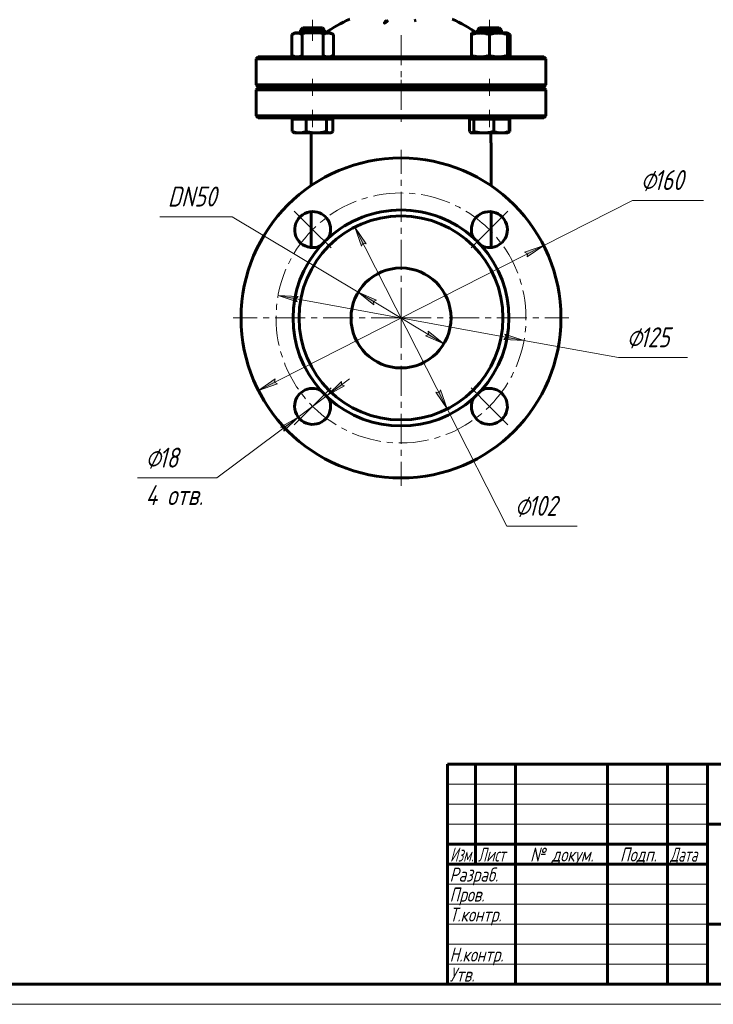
# Model space of a CAD drawing. Header units: millimetres. Extents: x 0 to 594, y 0 to 420.
# Tile 6 of 8: x 297 to 470, y 0 to 246. Entities that reach past the tile are written whole.
import ezdxf

# ---------------------------------------------------------------- set-up
doc = ezdxf.new("R2010")
doc.units = ezdxf.units.MM
for name, pattern in [('K5LT-1', [0]), ('K5LT_AXLED', [12, 7.5, -1.5, 1.5, -1.5]), ('K5LT_BASIC', [0]), ('K5LT_THIN', [0])]:
    doc.linetypes.add(name, pattern=pattern)
doc.layers.add('Системный слой', color=7, linetype='Continuous')
doc.layers.add('Системный слой (1)', color=7, linetype='Continuous', true_color=0x6c6c6c)
doc.styles.add('KDIMTEXTSTYLE', font='txt', dxfattribs={"width": 0.96, "oblique": 15, "height": 5})
doc.styles.add('KTEXTSTYLE', font='txt', dxfattribs={"width": 0.96, "height": 5})
doc.dimstyles.new('KDIMSTYLE (0.50)', dxfattribs={"dimtxt": 5, "dimasz": 1, "dimexe": 2, "dimexo": 0, "dimgap": 1, "dimtad": 1, "dimlfac": 2, "dimtxsty": 'KDIMTEXTSTYLE', "dimsah": 1, "dimcen": 0, "dimdle": 1, "dimadec": 0, "dimazin": 0, "dimtfac": 0.667, "dimtmove": 0, "dimatfit": 3, "dimfxl": 1, "dimtvp": 1, "dimtolj": 1, "dimtzin": 0, "dimarcsym": 0})

# ---------------------------------------------------------------- blocks, each defined once
blk = doc.blocks.new('U20')
at = {"layer": 'Системный слой (1)', "color": 143, "linetype": 'K5LT_BASIC', "lineweight": 60, "true_color": 0x33acca}
for p, q in [((419.1, 217.92), (419.12, 217.94)), ((419.12, 217.94), (419.15, 217.95)), ((419.15, 217.95), (419.18, 217.97)), ((419.18, 217.97), (419.29, 218.04)), ((419.29, 218.04), (419.41, 218.13)), ((419.41, 218.13), (419.53, 218.23))]:
    blk.add_line(p, q, dxfattribs=at)
blk = doc.blocks.new('U21')
at = {"layer": 'Системный слой (1)', "color": 143, "linetype": 'K5LT_BASIC', "lineweight": 60, "true_color": 0x33acca}
for p, q in [((374.53, 217.83), (374.68, 217.85)), ((374.68, 217.85), (374.83, 217.89)), ((374.83, 217.89), (374.98, 217.97)), ((374.98, 217.97), (375.1, 218.04)), ((375.1, 218.04), (375.21, 218.13)), ((375.21, 218.13), (375.33, 218.23))]:
    blk.add_line(p, q, dxfattribs=at)
blk = doc.blocks.new('U22')
at = {"layer": 'Системный слой (1)', "color": 143, "linetype": 'K5LT_BASIC', "lineweight": 60, "true_color": 0x33acca}
for p, q in [((369.49, 244.08), (367.79, 244.08)), ((372.71, 244.08), (369.49, 244.08))]:
    blk.add_line(p, q, dxfattribs=at)
blk = doc.blocks.new('U23')
at = {"layer": 'Системный слой (1)', "color": 143, "linetype": 'K5LT_BASIC', "lineweight": 60, "true_color": 0x33acca}
for start, end in [(113.1998, 125.6514), (54.3486, 66.8002)]:
    blk.add_arc((392.35, 216.42), 32.5, start, end, dxfattribs=at)
blk = doc.blocks.new('U24')
at = {"layer": 'Системный слой (1)', "color": 143, "linetype": 'K5LT_BASIC', "lineweight": 60, "true_color": 0x33acca}
for p, q in [((414.85, 215.34), (414.85, 204.65)), ((414.85, 198.16), (414.85, 189.27))]:
    blk.add_line(p, q, dxfattribs=at)
blk = doc.blocks.new('U25')
at = {"layer": 'Системный слой (1)', "color": 143, "linetype": 'K5LT_BASIC', "lineweight": 60, "true_color": 0x33acca}
for p, q in [((369.85, 204.65), (369.85, 215.34)), ((369.85, 189.27), (369.85, 198.16))]:
    blk.add_line(p, q, dxfattribs=at)
blk = doc.blocks.new('U28')
at = {"layer": 'Системный слой (1)', "color": 143, "linetype": 'K5LT_BASIC', "lineweight": 60, "true_color": 0x33acca}
for p, q in [((416.79, 244.08), (411.98, 244.08)), ((416.91, 244.08), (416.79, 244.08))]:
    blk.add_line(p, q, dxfattribs=at)
blk = doc.blocks.new('U29')
at = {"layer": 'Системный слой (1)', "color": 143, "linetype": 'K5LT_BASIC', "lineweight": 60, "true_color": 0x33acca}
for p, q in [((409.51, 218.23), (409.62, 218.08)), ((409.62, 218.08), (409.74, 217.97)), ((409.74, 217.97), (409.85, 217.89)), ((409.85, 217.89), (409.91, 217.86)), ((409.91, 217.86), (409.98, 217.84)), ((409.98, 217.84), (410.04, 217.83))]:
    blk.add_line(p, q, dxfattribs=at)
blk = doc.blocks.new('U30')
at = {"layer": 'Системный слой (1)', "color": 143, "linetype": 'K5LT_BASIC', "lineweight": 60, "true_color": 0x33acca}
for p, q in [((418.95, 236.92), (419.17, 237)), ((419.17, 237), (419.4, 237.1)), ((419.4, 237.1), (419.64, 237.23))]:
    blk.add_line(p, q, dxfattribs=at)
blk = doc.blocks.new('U31')
at = {"layer": 'Системный слой (1)', "color": 143, "linetype": 'K5LT_BASIC', "lineweight": 60, "true_color": 0x33acca}
for p, q in [((419.17, 242.66), (418.95, 242.74)), ((419.4, 242.56), (419.17, 242.66)), ((419.64, 242.43), (419.4, 242.56))]:
    blk.add_line(p, q, dxfattribs=at)
blk = doc.blocks.new('U33')
at = {"layer": 'Системный слой (1)', "color": 30, "linetype": 'K5LT_AXLED', "lineweight": 18, "true_color": 0xff8000}
for q in [(392.35, 213.58), (350.35, 171.58), (434.35, 171.58), (392.35, 129.58)]:
    blk.add_line((392.35, 171.58), q, dxfattribs=at)
blk = doc.blocks.new('U35')
at = {"layer": 'Системный слой (1)', "color": 30, "linetype": 'K5LT_AXLED', "lineweight": 18, "true_color": 0xff8000}
for p, q in [((370.25, 193.68), (365.66, 198.27)), ((414.45, 193.68), (419.04, 198.27)), ((374.85, 189.08), (370.25, 193.68)), ((409.85, 189.08), (414.45, 193.68)), ((374.85, 154.08), (370.25, 149.48)), ((409.85, 154.08), (414.45, 149.48)), ((370.25, 149.48), (365.66, 144.89)), ((414.45, 149.48), (419.04, 144.89))]:
    blk.add_line(p, q, dxfattribs=at)
for start, end in [(45, 135), (135, 225), (315, 45), (225, 315)]:
    blk.add_arc((392.35, 171.58), 31.25, start, end, dxfattribs=at)
blk = doc.blocks.new('D3')
at = {"layer": 'Системный слой (1)'}
for points in [[(423.86, 186.84), (428.02, 189.69), (423.26, 188.01), (424, 187.65)], [(356.68, 153.48), (361.44, 155.15), (360.69, 155.51), (360.84, 156.33)]]:
    blk.add_hatch(color=7, dxfattribs=at).paths.add_polyline_path(points)
at = {"layer": 'Системный слой (1)', "color": 7, "linetype": 'K5LT_THIN', "lineweight": 18, "true_color": 0xffffff}
for p, q in [((428.02, 189.69), (450.26, 200.98)), ((356.68, 153.48), (428.02, 189.69)), ((423.26, 188.01), (428.02, 189.69)), ((428.02, 189.69), (423.86, 186.84)), ((424, 187.65), (423.26, 188.01)), ((423.86, 186.84), (424, 187.65)), ((356.68, 153.48), (360.84, 156.33)), ((361.44, 155.15), (356.68, 153.48)), ((360.84, 156.33), (360.69, 155.51)), ((360.69, 155.51), (361.44, 155.15))]:
    blk.add_line(p, q, dxfattribs=at)
blk.add_wipeout([(452.26, 201.98), (452.26, 209.36), (465.44, 209.36), (465.44, 201.98)]).dxf.layer = 'Системный слой (1)'
blk.add_line((450.26, 200.98), (467.99, 200.98), dxfattribs=at)
at = {"layer": 'Системный слой (1)', "color": 7, "char_height": 5, "attachment_point": 1, "style": 'KTEXTSTYLE'}
for s, insert in [('\\fArial|b0|c204|p34;\\H5.0;\\W1.000;\\Q15;\\fGOST Type AU|b0|i0|c204|p34;\\Q15;\\W0.960;⌀', (452.26, 208.57)), ('\\fArial|b0|c204|p34;\\H5.0;\\W1.000;\\Q15;\\fGOST Type AU|b0|i0|c204|p34;\\Q15;\\W0.960;160', (455.57, 208.57))]:
    blk.add_mtext(s, dxfattribs=dict(at, insert=insert))
blk = doc.blocks.new('KDIMARROW_01')
at = {"layer": 'Системный слой'}
blk.add_hatch(color=0, dxfattribs=at).paths.add_polyline_path([(0, 0), (-5, 0.66), (-4.5, 0), (-5, -0.66)])
at = {"layer": 'Системный слой', "color": 0, "linetype": 'K5LT_THIN', "lineweight": 18}
for p, q in [((-4.5, 0), (-5, 0.66)), ((-5, 0.66), (0, 0)), ((0, 0), (-5, -0.66)), ((-5, -0.66), (-4.5, 0))]:
    blk.add_line(p, q, dxfattribs=at)
at = {"layer": 'Системный слой (1)', "color": 0, "linetype": 'K5LT_THIN', "lineweight": 18}
blk.add_line((392.35, 171.58), (391.85, 171.58), dxfattribs=at)
blk = doc.blocks.new('D4')
at = {"layer": 'Системный слой (1)'}
for points in [[(366.03, 176.38), (366.64, 176.93), (361.6, 177.18), (366.41, 175.64)], [(423.09, 165.98), (418.29, 167.52), (418.67, 166.79), (418.06, 166.23)]]:
    blk.add_hatch(color=7, dxfattribs=at).paths.add_polyline_path(points)
at = {"layer": 'Системный слой (1)', "color": 7, "linetype": 'K5LT_THIN', "lineweight": 18, "true_color": 0xffffff}
for p, q in [((361.6, 177.18), (366.64, 176.93)), ((366.41, 175.64), (361.6, 177.18)), ((361.6, 177.18), (423.09, 165.98)), ((366.64, 176.93), (366.03, 176.38)), ((366.03, 176.38), (366.41, 175.64)), ((418.67, 166.79), (418.29, 167.52)), ((418.29, 167.52), (423.09, 165.98)), ((418.06, 166.23), (418.67, 166.79)), ((423.09, 165.98), (418.06, 166.23)), ((423.09, 165.98), (446.76, 161.67))]:
    blk.add_line(p, q, dxfattribs=at)
blk.add_wipeout([(448.76, 162.67), (448.76, 170.05), (461.43, 170.05), (461.43, 162.67)]).dxf.layer = 'Системный слой (1)'
blk.add_line((446.76, 161.67), (463.96, 161.67), dxfattribs=at)
at = {"layer": 'Системный слой (1)', "color": 7, "char_height": 5, "attachment_point": 1, "style": 'KTEXTSTYLE'}
for s, insert in [('\\fArial|b0|c204|p34;\\H5.0;\\W1.000;\\Q15;\\fGOST Type AU|b0|i0|c204|p34;\\Q15;\\W0.960;⌀', (448.76, 169.26)), ('\\fArial|b0|c204|p34;\\H5.0;\\W1.000;\\Q15;\\fGOST Type AU|b0|i0|c204|p34;\\Q15;\\W0.960;125', (452.07, 169.26))]:
    blk.add_mtext(s, dxfattribs=dict(at, insert=insert))
blk = doc.blocks.new('D5')
at = {"layer": 'Системный слой (1)'}
for points in [[(386.25, 176), (381.63, 178), (385.58, 174.87), (385.49, 175.69)], [(403.07, 165.16), (399.12, 168.29), (399.21, 167.47), (398.44, 167.16)]]:
    blk.add_hatch(color=7, dxfattribs=at).paths.add_polyline_path(points)
at = {"layer": 'Системный слой (1)', "color": 7, "linetype": 'K5LT_THIN', "lineweight": 18, "true_color": 0xffffff}
for p, q in [((381.63, 178), (350.15, 196.86)), ((381.63, 178), (386.25, 176)), ((385.58, 174.87), (381.63, 178)), ((403.07, 165.16), (381.63, 178)), ((386.25, 176), (385.49, 175.69)), ((385.49, 175.69), (385.58, 174.87)), ((398.44, 167.16), (399.21, 167.47)), ((399.21, 167.47), (399.12, 168.29)), ((399.12, 168.29), (403.07, 165.16)), ((403.07, 165.16), (398.44, 167.16))]:
    blk.add_line(p, q, dxfattribs=at)
blk.add_wipeout([(334.03, 197.86), (334.03, 205.24), (347.58, 205.24), (347.58, 197.86)]).dxf.layer = 'Системный слой (1)'
blk.add_line((350.15, 196.86), (332.03, 196.86), dxfattribs=at)
at = {"layer": 'Системный слой (1)', "color": 7, "insert": (334.03, 204.45), "char_height": 5, "attachment_point": 1, "style": 'KTEXTSTYLE'}
blk.add_mtext('\\fArial|b0|c204|p34;\\H5.0;\\W1.000;\\Q15;\\fGOST Type AU|b0|i0|c204|p34;\\Q15;\\W0.960;DN50', dxfattribs=at)
blk = doc.blocks.new('D6')
at = {"layer": 'Системный слой (1)'}
for points in [[(383.65, 190.16), (380.8, 194.32), (382.48, 189.56), (382.84, 190.3)], [(403.89, 148.84), (402.22, 153.6), (401.86, 152.86), (401.04, 153)]]:
    blk.add_hatch(color=7, dxfattribs=at).paths.add_polyline_path(points)
at = {"layer": 'Системный слой (1)', "color": 7, "linetype": 'K5LT_THIN', "lineweight": 18, "true_color": 0xffffff}
for p, q in [((380.8, 194.32), (383.65, 190.16)), ((382.48, 189.56), (380.8, 194.32)), ((380.8, 194.32), (403.89, 148.84)), ((382.84, 190.3), (382.48, 189.56)), ((383.65, 190.16), (382.84, 190.3)), ((403.89, 148.84), (401.04, 153)), ((401.04, 153), (401.86, 152.86)), ((401.86, 152.86), (402.22, 153.6)), ((402.22, 153.6), (403.89, 148.84)), ((403.89, 148.84), (418.78, 119.53))]:
    blk.add_line(p, q, dxfattribs=at)
blk.add_wipeout([(420.78, 120.53), (420.78, 127.91), (433.83, 127.91), (433.83, 120.53)]).dxf.layer = 'Системный слой (1)'
blk.add_line((418.78, 119.53), (436.37, 119.53), dxfattribs=at)
at = {"layer": 'Системный слой (1)', "color": 7, "char_height": 5, "attachment_point": 1, "style": 'KTEXTSTYLE'}
for s, insert in [('\\fArial|b0|c204|p34;\\H5.0;\\W1.000;\\Q15;\\fGOST Type AU|b0|i0|c204|p34;\\Q15;\\W0.960;⌀', (420.78, 127.12)), ('\\fArial|b0|c204|p34;\\H5.0;\\W1.000;\\Q15;\\fGOST Type AU|b0|i0|c204|p34;\\Q15;\\W0.960;102', (424.09, 127.12))]:
    blk.add_mtext(s, dxfattribs=dict(at, insert=insert))
blk = doc.blocks.new('D7')
at = {"layer": 'Системный слой (1)'}
for points in [[(373.85, 152.18), (378.25, 154.65), (377.46, 154.88), (377.46, 155.7)], [(363.04, 143.27), (366.65, 146.79), (362.25, 144.32), (363.05, 144.09)]]:
    blk.add_hatch(color=7, dxfattribs=at).paths.add_polyline_path(points)
at = {"layer": 'Системный слой (1)', "color": 7, "linetype": 'K5LT_THIN', "lineweight": 18, "true_color": 0xffffff}
for p, q in [((373.85, 152.18), (379.46, 156.37)), ((377.46, 155.7), (373.85, 152.18)), ((377.46, 154.88), (377.46, 155.7)), ((373.85, 152.18), (378.25, 154.65)), ((378.25, 154.65), (377.46, 154.88)), ((373.85, 152.18), (366.65, 146.79)), ((366.65, 146.79), (346.33, 131.58)), ((366.65, 146.79), (361.04, 142.59)), ((366.65, 146.79), (362.25, 144.32)), ((363.04, 143.27), (366.65, 146.79)), ((362.25, 144.32), (363.05, 144.09)), ((363.05, 144.09), (363.04, 143.27))]:
    blk.add_line(p, q, dxfattribs=at)
blk.add_arc((370.25, 149.48), 4.5, 27.2174, 61.8643, dxfattribs=at)
blk.add_arc((370.25, 149.48), 4.5, 27.2174, 61.8643, dxfattribs=at)
blk.add_wipeout([(328.45, 123.2), (328.45, 139.96), (343.69, 139.96), (343.69, 123.2)]).dxf.layer = 'Системный слой (1)'
blk.add_line((346.33, 131.58), (326.45, 131.58), dxfattribs=at)
at = {"layer": 'Системный слой (1)', "color": 7, "char_height": 5, "attachment_point": 1, "style": 'KTEXTSTYLE'}
for s, insert in [('\\fArial|b0|c204|p34;\\H5.0;\\W1.000;\\Q15;\\fGOST Type AU|b0|i0|c204|p34;\\Q15;\\W0.960;⌀', (328.45, 139.17)), ('\\fArial|b0|c204|p34;\\H5.0;\\W1.000;\\Q15;\\fGOST Type AU|b0|i0|c204|p34;\\Q15;\\W0.960;18', (331.76, 139.17)), ('\\fArial|b0|c204|p34;\\H5.0;\\W1.000;\\Q15;\\fGOST Type AU|b0|i0|c204|p34;\\Q15;\\W0.960;4 отв.', (328.45, 129.79))]:
    blk.add_mtext(s, dxfattribs=dict(at, insert=insert))
blk = doc.blocks.new('U36')
at = {"color": 143, "linetype": 'K5LT_BASIC', "lineweight": 60, "true_color": 0x33acca}
for p, q in [((404, 60), (589, 60)), ((404, 5), (404, 60)), ((411, 35), (411, 60)), ((421, 5), (421, 60)), ((444, 5), (444, 60)), ((459, 5), (459, 60)), ((469, 5), (469, 60)), ((469, 45), (589, 45)), ((404, 40), (469, 40)), ((404, 35), (469, 35)), ((469, 20), (539, 20)), ((589, 5), (20, 5))]:
    blk.add_line(p, q, dxfattribs=at)
at = {"color": 7, "linetype": 'K5LT_THIN', "lineweight": 18, "true_color": 0xffffff}
for p, q in [((404, 55), (469, 55)), ((404, 50), (469, 50)), ((404, 45), (469, 45)), ((404, 30), (469, 30)), ((404, 25), (469, 25)), ((404, 20), (469, 20)), ((404, 15), (469, 15)), ((404, 10), (469, 10)), ((594, 0), (0, 0))]:
    blk.add_line(p, q, dxfattribs=at)
at = {"color": 7, "char_height": 3.5, "attachment_point": 1, "style": 'KTEXTSTYLE'}
for s, insert in [('\\fArial|b0|c204|p34;\\H5.0;\\W1.000;\\Q15;\\fGOST Type AU|b0|i0|c204|p34;\\Q15;\\W0.786;\\H3.50;Изм.', (404.62, 39.18)), ('\\fArial|b0|c204|p34;\\H5.0;\\W1.000;\\Q15;\\fGOST Type AU|b0|i0|c204|p34;\\Q15;\\W0.800;\\H3.50;Лист', (411.61, 39.18)), ('\\fArial|b0|c204|p34;\\H5.0;\\W1.000;\\Q15;\\fGOST Type AU|b0|i0|c204|p34;\\Q15;\\W0.960;\\H3.50;№ докум.', (424.63, 39.18)), ('\\fArial|b0|c204|p34;\\H5.0;\\W1.000;\\Q15;\\fGOST Type AU|b0|i0|c204|p34;\\Q15;\\W0.960;\\H3.50;Подп.', (447.1, 39.18)), ('\\fArial|b0|c204|p34;\\H5.0;\\W1.000;\\Q15;\\fGOST Type AU|b0|i0|c204|p34;\\Q15;\\W0.800;\\H3.50;Дата', (459.61, 39.18)), ('\\fArial|b0|c204|p34;\\H5.0;\\W1.000;\\Q15;\\fGOST Type AU|b0|i0|c204|p34;\\Q15;\\W0.960;\\H3.50;Разраб.', (404.5, 34.18)), ('\\fArial|b0|c204|p34;\\H5.0;\\W1.000;\\Q15;\\fGOST Type AU|b0|i0|c204|p34;\\Q15;\\W0.960;\\H3.50;Пров.', (404.5, 29.18)), ('\\fArial|b0|c204|p34;\\H5.0;\\W1.000;\\Q15;\\fGOST Type AU|b0|i0|c204|p34;\\Q15;\\W0.960;\\H3.50;Т.контр.', (404.5, 24.18)), ('\\fArial|b0|c204|p34;\\H5.0;\\W1.000;\\Q15;\\fGOST Type AU|b0|i0|c204|p34;\\Q15;\\W0.960;\\H3.50;Н.контр.', (404.5, 14.18)), ('\\fArial|b0|c204|p34;\\H5.0;\\W1.000;\\Q15;\\fGOST Type AU|b0|i0|c204|p34;\\Q15;\\W0.960;\\H3.50;Утв.', (404.5, 9.18))]:
    blk.add_mtext(s, dxfattribs=dict(at, insert=insert))

msp = doc.modelspace()

# ---------------------------------------------------------------- linework, layer by layer
at = {"layer": 'Системный слой (1)', "color": 143, "linetype": 'K5LT_BASIC', "lineweight": 60, "true_color": 0x33acca}
for p, q in [((367.7882, 244.0808), (367.2514, 243.544)), ((372.7146, 244.0808), (373.2514, 243.544)), ((395.6511, 245.8812), (396.1248, 246.0267)), ((411.9823, 244.0808), (411.4456, 243.544)), ((416.9088, 244.0808), (417.4456, 243.544)), ((365.7514, 242.8308), (365.0552, 242.4289)), ((365.0552, 242.4289), (365.0552, 237.2327)), ((365.7514, 242.8308), (366.3543, 242.8308)), ((366.3543, 242.8308), (370.2514, 242.8308)), ((367.2514, 243.544), (369.3218, 243.544)), ((367.2514, 242.8308), (367.2514, 243.544)), ((367.6533, 242.4289), (367.6533, 237.2327)), ((369.3218, 243.544), (373.2514, 243.544)), ((370.2514, 242.8308), (374.1485, 242.8308)), ((372.8495, 242.4289), (372.8495, 237.2327)), ((373.2514, 242.8308), (373.2514, 243.544)), ((374.1485, 242.8308), (374.7514, 242.8308)), ((374.7514, 242.8308), (375.4476, 242.4289)), ((375.4476, 242.4289), (375.4476, 237.2327)), ((409.9456, 242.8308), (412.1956, 242.8308)), ((409.9456, 242.4289), (409.9456, 242.8308)), ((409.9456, 242.4289), (409.9456, 237.2327)), ((411.4456, 243.544), (417.2979, 243.544)), ((411.4456, 242.8308), (411.4456, 243.544)), ((412.1956, 242.8308), (416.6956, 242.8308)), ((414.4456, 242.4289), (414.4456, 237.2327)), ((416.6956, 242.8308), (418.9456, 242.8308)), ((417.2979, 243.544), (417.4456, 243.544)), ((417.4456, 242.8308), (417.4456, 243.544)), ((418.9456, 242.8308), (419.6417, 242.4289)), ((418.9456, 242.8308), (418.9456, 242.4289)), ((418.9456, 242.4289), (418.9456, 237.2327)), ((419.6417, 242.4289), (419.6417, 237.2327)), ((356.5985, 236.8308), (356.0985, 236.3308)), ((356.0985, 236.3308), (428.5985, 236.3308)), ((356.0985, 229.8308), (356.0985, 236.3308)), ((367.0694, 236.8308), (356.5985, 236.8308)), ((365.7514, 236.8308), (365.0552, 237.2327)), ((417.6276, 236.8308), (367.0694, 236.8308)), ((374.7514, 236.8308), (375.4476, 237.2327)), ((409.9456, 236.8308), (409.9456, 237.2327)), ((428.0985, 236.8308), (417.6276, 236.8308)), ((418.9456, 236.8308), (419.6417, 237.2327)), ((418.9456, 237.2327), (418.9456, 236.8308)), ((428.0985, 236.8308), (428.5985, 236.3308)), ((428.5985, 229.8308), (428.5985, 236.3308)), ((356.5985, 229.3308), (356.0985, 229.8308)), ((428.5985, 229.8308), (356.0985, 229.8308)), ((356.5985, 229.0808), (356.0985, 228.5808)), ((356.5985, 229.3308), (428.0985, 229.3308)), ((428.0985, 229.0808), (356.5985, 229.0808)), ((367.2514, 229.0808), (367.2514, 229.3308)), ((373.2514, 229.0808), (373.2514, 229.3308)), ((411.4456, 229.0808), (411.4456, 229.3308)), ((417.4456, 229.0808), (417.4456, 229.3308)), ((428.0985, 229.3308), (428.5985, 229.8308)), ((428.0985, 229.0808), (428.5985, 228.5808)), ((356.0985, 222.0808), (356.0985, 228.5808)), ((356.0985, 228.5808), (428.5985, 228.5808)), ((428.5985, 222.0808), (428.5985, 228.5808)), ((356.5985, 221.5808), (356.0985, 222.0808)), ((428.5985, 222.0808), (356.0985, 222.0808)), ((356.5985, 221.5808), (367.0694, 221.5808)), ((365.7514, 221.2808), (365.7514, 221.5808)), ((367.0694, 221.5808), (417.6276, 221.5808)), ((374.7514, 221.2808), (374.7514, 221.5808)), ((409.9456, 221.2808), (409.9456, 221.5808)), ((417.6276, 221.5808), (428.0985, 221.5808)), ((418.9456, 221.2808), (418.9456, 221.5808)), ((428.0985, 221.5808), (428.5985, 222.0808)), ((365.1678, 221.2808), (365.1678, 218.2327)), ((365.1678, 221.2808), (366.9046, 221.2808)), ((366.9046, 221.2808), (368.6413, 221.2808)), ((368.6413, 221.2808), (368.6413, 218.2327)), ((368.6413, 221.2808), (371.1831, 221.2808)), ((371.1831, 221.2808), (373.7249, 221.2808)), ((373.7249, 221.2808), (373.7249, 218.2327)), ((373.7249, 221.2808), (374.5299, 221.2808)), ((374.5299, 221.2808), (375.335, 221.2808)), ((375.335, 221.2808), (375.335, 218.2327)), ((409.5052, 221.2808), (409.5052, 218.2327)), ((409.5052, 221.2808), (410.0431, 221.2808)), ((410.0431, 221.2808), (410.581, 221.2808)), ((410.581, 221.2808), (410.581, 218.2327)), ((410.581, 221.2808), (413.0512, 221.2808)), ((413.0512, 221.2808), (415.5214, 221.2808)), ((415.5214, 221.2808), (417.4537, 221.2808)), ((415.5214, 221.2808), (415.5214, 218.2327)), ((417.4537, 221.2808), (419.386, 221.2808)), ((419.386, 221.2808), (419.5291, 221.2808)), ((419.386, 221.2808), (419.386, 218.2327)), ((419.5291, 221.2808), (419.5291, 218.2327)), ((365.7514, 217.8308), (365.5185, 217.9653)), ((366.9046, 217.8308), (365.7514, 217.8308)), ((371.1831, 217.8308), (366.9046, 217.8308)), ((369.8485, 215.3428), (369.8485, 217.8308)), ((374.5299, 217.8308), (371.1831, 217.8308)), ((374.7514, 217.8308), (374.5299, 217.8308)), ((374.7514, 217.8308), (374.9843, 217.9653)), ((409.9456, 217.8308), (409.8459, 217.8883)), ((410.0431, 217.8308), (409.9456, 217.8308)), ((413.0512, 217.8308), (410.0431, 217.8308)), ((417.4537, 217.8308), (413.0512, 217.8308)), ((414.8485, 217.8308), (414.8485, 215.3428)), ((418.9456, 217.8308), (417.4537, 217.8308)), ((418.9456, 217.8308), (419.0452, 217.8883)), ((419.0453, 217.8883), (419.1785, 217.9653)), ((369.8485, 189.196), (369.8485, 189.2703)), ((414.8485, 189.2703), (414.8485, 189.196))]:
    msp.add_line(p, q, dxfattribs=at)
at = {"layer": 'Системный слой (1)', "color": 30, "linetype": 'K5LT_AXLED', "lineweight": 18, "true_color": 0xff8000}
for p, q in [((370.2514, 240.8308), (370.2514, 246.0808)), ((414.4456, 240.8308), (414.4456, 246.0808)), ((392.3485, 242.3289), (392.3485, 227.3308)), ((370.2514, 227.0808), (370.2514, 231.3308)), ((392.3485, 231.0808), (392.3485, 219.5808)), ((414.4456, 227.0808), (414.4456, 231.3308)), ((370.2514, 219.2808), (370.2514, 223.5808)), ((414.4456, 219.2808), (414.4456, 223.5808))]:
    msp.add_line(p, q, dxfattribs=at)
at = {"layer": 'Системный слой (1)', "color": 143, "linetype": 'K5LT_BASIC', "lineweight": 60, "true_color": 0x33acca}
for radius in [40, 25.5, 12.5]:
    msp.add_circle((392.3485, 171.5808), radius, dxfattribs=at)
for centre, radius, start, end in [((370.2514, 193.6779), 4.5, 90, 297.217407), ((370.2514, 193.6779), 4.5, 332.782593, 90), ((392.3485, 171.5808), 27, 90, 132.082326), ((392.3485, 171.5808), 27, 47.917674, 90), ((414.4456, 193.6779), 4.5, 0, 207.217407), ((414.4456, 193.6779), 4.5, 242.782593, 0), ((392.3485, 171.5808), 27, 137.917674, 222.082326), ((392.3485, 171.5808), 27, 132.082326, 137.917674), ((392.3485, 171.5808), 27, 42.082326, 47.917674), ((392.3485, 171.5808), 27, 317.917674, 42.082326), ((370.2514, 149.4837), 4.5, 62.782593, 180), ((392.3485, 171.5808), 27, 222.082326, 227.917674), ((392.3485, 171.5808), 27, 312.082326, 317.917674), ((414.4456, 149.4837), 4.5, 270, 117.217407), ((370.2514, 149.4837), 4.5, 180, 27.217407), ((392.3485, 171.5808), 27, 227.917674, 312.082326), ((414.4456, 149.4837), 4.5, 152.782593, 270)]:
    msp.add_arc(centre, radius, start, end, dxfattribs=at)
msp.add_rational_spline([(388.1629, 245.315), (388.1636, 245.3153), (388.1643, 245.3155), (388.165, 245.3158), (388.1866, 245.3235), (388.208, 245.3315), (388.2294, 245.3397), (388.2447, 245.3456), (388.2785, 245.3589), (388.3385, 245.3839), (388.415, 245.4178), (388.5021, 245.4601), (388.605, 245.5151), (388.6743, 245.5568), (388.7145, 245.583), (388.7518, 245.6072), (388.7882, 245.6328), (388.8236, 245.6596), (388.8236, 245.6596), (388.8236, 245.6596), (388.8236, 245.6596), (388.8236, 245.6596), (388.8413, 245.6731), (388.8738, 245.6989), (388.9183, 245.7376), (388.9563, 245.7742), (388.9895, 245.8094), (389.0175, 245.8425), (389.0352, 245.8663), (389.0443, 245.8789), (389.0459, 245.8812)], [1, 1, 1, 1, 0.999958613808, 0.999958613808, 1, 1, 1, 1, 1, 1, 1, 1, 1, 0.999561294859, 0.999561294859, 1, 1, 1, 1, 1, 1, 1, 1, 1, 1, 1, 1, 1, 1], degree=3, knots=[0, 0, 0, 0, 1, 1, 1, 1.02228541, 1.02228541, 1.02228541, 1.83667244, 2.8139494, 4.22861496, 5.95699464, 7.58580894, 10.02228541, 10.02228541, 10.02228541, 10.094846, 10.094846, 10.094846, 11.094846, 11.094846, 11.09536553, 11.09536553, 13.07991811, 14.81558247, 16.48973463, 18.03614558, 19.46880516, 20.80409177, 21.09536553, 21.09536553, 21.09536553, 21.09536553], dxfattribs=at)
for points, knots in [([(388.5722, 246.0267), (388.568, 246.0105), (388.56, 245.983), (388.5474, 245.9443), (388.5372, 245.916), (388.5239, 245.881), (388.5117, 245.8514), (388.4926, 245.8082), (388.4774, 245.7762), (388.4576, 245.7368), (388.4432, 245.7097), (388.4283, 245.6825), (388.4125, 245.6548), (388.3962, 245.6273), (388.3796, 245.6003), (388.3627, 245.5737), (388.3457, 245.5479), (388.3248, 245.5172), (388.3009, 245.4835), (388.2774, 245.452), (388.2468, 245.4125), (388.2253, 245.3861), (388.2052, 245.3626), (388.1986, 245.3549), (388.1908, 245.3461), (388.1811, 245.3352), (388.1714, 245.3243), (388.1651, 245.3174), (388.1629, 245.315)], [0, 0, 0, 0, 1.70717616, 2.88231642, 4.09313568, 4.7103795, 6.61369915, 7.28334911, 9.40074636, 10.15485091, 11.70317883, 12.50094405, 13.31555264, 14.96131095, 15.7897087, 16.61731273, 18.25165603, 19.04645456, 20.57322454, 22.68363755, 23.35175358, 26.10644508, 26.53323442, 26.91008715, 27.27289299, 27.89177664, 28.60804436, 29, 29, 29, 29]), ([(366.3543, 242.8308), (366.2977, 242.8308), (366.1866, 242.826), (366.0208, 242.8046), (365.8606, 242.771), (365.7038, 242.7262), (365.5215, 242.6613), (365.3068, 242.5669), (365.1408, 242.4783), (365.0552, 242.4289)], [0, 0, 0, 0, 1.41385813, 2.7452481, 4.00367356, 5.20677346, 6.3892885, 8.16295536, 10, 10, 10, 10]), ([(367.6533, 242.4289), (367.5417, 242.4933), (367.3518, 242.592), (367.0973, 242.6965), (366.8822, 242.7636), (366.6824, 242.8064), (366.5086, 242.827), (366.4002, 242.8308), (366.3543, 242.8308)], [0, 0, 0, 0, 2.09027351, 3.69653545, 5.22199797, 6.65059964, 8.0107907, 9, 9, 9, 9]), ([(374.1485, 242.8308), (374.0919, 242.8308), (373.9808, 242.826), (373.8151, 242.8046), (373.6549, 242.771), (373.498, 242.7262), (373.3157, 242.6613), (373.1011, 242.5669), (372.9351, 242.4783), (372.8495, 242.4289)], [0, 0, 0, 0, 1.41385813, 2.7452481, 4.00367356, 5.20677346, 6.3892885, 8.16295536, 10, 10, 10, 10]), ([(375.4476, 242.4289), (375.3359, 242.4933), (375.1461, 242.592), (374.8915, 242.6965), (374.6764, 242.7636), (374.4767, 242.8064), (374.3029, 242.827), (374.1944, 242.8308), (374.1485, 242.8308)], [0, 0, 0, 0, 2.09027351, 3.69653545, 5.22199797, 6.65059964, 8.0107907, 9, 9, 9, 9]), ([(412.1956, 242.8308), (412.0976, 242.8308), (411.9051, 242.826), (411.618, 242.8046), (411.3405, 242.771), (411.0689, 242.7262), (410.7532, 242.6613), (410.3814, 242.5669), (410.0938, 242.4783), (409.9456, 242.4289)], [0, 0, 0, 0, 1.41385813, 2.7452481, 4.00367356, 5.20677346, 6.3892885, 8.16295536, 10, 10, 10, 10]), ([(414.4456, 242.4289), (414.2523, 242.4933), (413.9234, 242.592), (413.4825, 242.6965), (413.1099, 242.7636), (412.7639, 242.8064), (412.4629, 242.827), (412.275, 242.8308), (412.1956, 242.8308)], [0, 0, 0, 0, 2.09027351, 3.69653545, 5.22199797, 6.65059964, 8.0107907, 9, 9, 9, 9]), ([(416.6956, 242.8308), (416.5976, 242.8308), (416.4051, 242.826), (416.118, 242.8046), (415.8405, 242.771), (415.5689, 242.7262), (415.2532, 242.6613), (414.8814, 242.5669), (414.5938, 242.4783), (414.4456, 242.4289)], [0, 0, 0, 0, 1.41385813, 2.7452481, 4.00367356, 5.20677346, 6.3892885, 8.16295536, 10, 10, 10, 10]), ([(418.9456, 242.4289), (418.7523, 242.4933), (418.4234, 242.592), (417.9825, 242.6965), (417.6099, 242.7636), (417.2639, 242.8064), (416.9629, 242.827), (416.775, 242.8308), (416.6956, 242.8308)], [0, 0, 0, 0, 2.09027351, 3.69653545, 5.22199797, 6.65059964, 8.0107907, 9, 9, 9, 9]), ([(365.0552, 237.2327), (365.1669, 237.1683), (365.3567, 237.0697), (365.6113, 236.9651), (365.8264, 236.898), (366.0261, 236.8552), (366.1999, 236.8347), (366.3084, 236.8308), (366.3543, 236.8308)], [0, 0, 0, 0, 2.09027351, 3.69653545, 5.22199797, 6.65059964, 8.0107907, 9, 9, 9, 9]), ([(366.3543, 236.8308), (366.4109, 236.8308), (366.522, 236.8356), (366.6877, 236.857), (366.8479, 236.8906), (367.0048, 236.9354), (367.1871, 237.0003), (367.4017, 237.0947), (367.5677, 237.1833), (367.6533, 237.2327)], [0, 0, 0, 0, 1.41385813, 2.7452481, 4.00367356, 5.20677346, 6.3892885, 8.16295536, 10, 10, 10, 10]), ([(372.8495, 237.2327), (372.9611, 237.1683), (373.1509, 237.0697), (373.4055, 236.9651), (373.6206, 236.898), (373.8204, 236.8552), (373.9942, 236.8347), (374.1026, 236.8308), (374.1485, 236.8308)], [0, 0, 0, 0, 2.09027351, 3.69653545, 5.22199797, 6.65059964, 8.0107907, 9, 9, 9, 9]), ([(374.1485, 236.8308), (374.2051, 236.8308), (374.3162, 236.8356), (374.482, 236.857), (374.6422, 236.8906), (374.799, 236.9354), (374.9813, 237.0003), (375.196, 237.0947), (375.362, 237.1833), (375.4476, 237.2327)], [0, 0, 0, 0, 1.41385813, 2.7452481, 4.00367356, 5.20677346, 6.3892885, 8.16295536, 10, 10, 10, 10]), ([(409.9456, 237.2327), (410.1389, 237.1683), (410.4677, 237.0697), (410.9086, 236.9651), (411.2813, 236.898), (411.6272, 236.8552), (411.9282, 236.8347), (412.1161, 236.8308), (412.1956, 236.8308)], [0, 0, 0, 0, 2.09027351, 3.69653545, 5.22199797, 6.65059964, 8.0107907, 9, 9, 9, 9]), ([(412.1956, 236.8308), (412.2936, 236.8308), (412.4861, 236.8356), (412.7731, 236.857), (413.0506, 236.8906), (413.3223, 236.9354), (413.638, 237.0003), (414.0098, 237.0947), (414.2973, 237.1833), (414.4456, 237.2327)], [0, 0, 0, 0, 1.41385813, 2.7452481, 4.00367356, 5.20677346, 6.3892885, 8.16295536, 10, 10, 10, 10]), ([(414.4456, 237.2327), (414.6389, 237.1683), (414.9677, 237.0697), (415.4086, 236.9651), (415.7813, 236.898), (416.1272, 236.8552), (416.4282, 236.8347), (416.6161, 236.8308), (416.6956, 236.8308)], [0, 0, 0, 0, 2.09027351, 3.69653545, 5.22199797, 6.65059964, 8.0107907, 9, 9, 9, 9]), ([(416.6956, 236.8308), (416.7936, 236.8308), (416.9861, 236.8356), (417.2731, 236.857), (417.5506, 236.8906), (417.8223, 236.9354), (418.138, 237.0003), (418.5098, 237.0947), (418.7973, 237.1833), (418.9456, 237.2327)], [0, 0, 0, 0, 1.41385813, 2.7452481, 4.00367356, 5.20677346, 6.3892885, 8.16295536, 10, 10, 10, 10]), ([(365.5185, 217.9653), (365.4648, 217.9963), (365.3513, 218.072), (365.2312, 218.1737), (365.1678, 218.2327)], [0, 0, 0, 0, 2.43701993, 5, 5, 5, 5]), ([(365.1678, 218.2327), (365.3171, 218.1683), (365.5709, 218.0696), (365.9112, 217.965), (366.1988, 217.8979), (366.4659, 217.8552), (366.6982, 217.8346), (366.8433, 217.8308), (366.9046, 217.8308)], [0, 0, 0, 0, 2.09027351, 3.69653545, 5.22199797, 6.65059964, 8.0107907, 9, 9, 9, 9]), ([(366.9046, 217.8308), (366.9802, 217.8308), (367.1288, 217.8356), (367.3504, 217.857), (367.5646, 217.8906), (367.7743, 217.9353), (368.018, 218.0002), (368.305, 218.0946), (368.5269, 218.1833), (368.6413, 218.2327)], [0, 0, 0, 0, 1.41385813, 2.7452481, 4.00367356, 5.20677346, 6.3892885, 8.16295536, 10, 10, 10, 10]), ([(368.6413, 218.2327), (368.8597, 218.1683), (369.2312, 218.0696), (369.7293, 217.965), (370.1502, 217.8979), (370.541, 217.8552), (370.8811, 217.8346), (371.0933, 217.8308), (371.1831, 217.8308)], [0, 0, 0, 0, 2.09027351, 3.69653545, 5.22199797, 6.65059964, 8.0107907, 9, 9, 9, 9]), ([(371.1831, 217.8308), (371.2938, 217.8308), (371.5113, 217.8356), (371.8355, 217.857), (372.149, 217.8906), (372.4559, 217.9353), (372.8126, 218.0002), (373.2326, 218.0946), (373.5574, 218.1833), (373.7249, 218.2327)], [0, 0, 0, 0, 1.41385813, 2.7452481, 4.00367356, 5.20677346, 6.3892885, 8.16295536, 10, 10, 10, 10]), ([(373.7249, 218.2327), (373.7941, 218.1683), (373.9117, 218.0696), (374.0695, 217.965), (374.2028, 217.8979), (374.3266, 217.8552), (374.4343, 217.8346), (374.5015, 217.8308), (374.5299, 217.8308)], [0, 0, 0, 0, 2.09027351, 3.69653545, 5.22199797, 6.65059964, 8.0107907, 9, 9, 9, 9]), ([(410.0431, 217.8308), (410.0665, 217.8308), (410.1125, 217.8356), (410.1812, 217.857), (410.2475, 217.8906), (410.3125, 217.9353), (410.3879, 218.0002), (410.4768, 218.0946), (410.5456, 218.1833), (410.581, 218.2327)], [0, 0, 0, 0, 1.41385813, 2.7452481, 4.00367356, 5.20677346, 6.3892885, 8.16295536, 10, 10, 10, 10]), ([(410.581, 218.2327), (410.7932, 218.1683), (411.1543, 218.0696), (411.6383, 217.965), (412.0474, 217.8979), (412.4272, 217.8552), (412.7577, 217.8346), (412.964, 217.8308), (413.0512, 217.8308)], [0, 0, 0, 0, 2.09027351, 3.69653545, 5.22199797, 6.65059964, 8.0107907, 9, 9, 9, 9]), ([(413.0512, 217.8308), (413.1588, 217.8308), (413.3701, 217.8356), (413.6853, 217.857), (413.9899, 217.8906), (414.2882, 217.9353), (414.6348, 218.0002), (415.043, 218.0946), (415.3587, 218.1833), (415.5214, 218.2327)], [0, 0, 0, 0, 1.41385813, 2.7452481, 4.00367356, 5.20677346, 6.3892885, 8.16295536, 10, 10, 10, 10]), ([(415.5214, 218.2327), (415.6874, 218.1683), (415.9699, 218.0696), (416.3485, 217.965), (416.6685, 217.8979), (416.9656, 217.8552), (417.2241, 217.8346), (417.3855, 217.8308), (417.4537, 217.8308)], [0, 0, 0, 0, 2.09027351, 3.69653545, 5.22199797, 6.65059964, 8.0107907, 9, 9, 9, 9]), ([(417.4537, 217.8308), (417.5379, 217.8308), (417.7032, 217.8356), (417.9497, 217.857), (418.188, 217.8906), (418.4213, 217.9353), (418.6924, 218.0002), (419.0117, 218.0946), (419.2587, 218.1833), (419.386, 218.2327)], [0, 0, 0, 0, 1.41385813, 2.7452481, 4.00367356, 5.20677346, 6.3892885, 8.16295536, 10, 10, 10, 10]), ([(419.386, 218.2327), (419.3382, 218.1661), (419.2582, 218.0661), (419.1462, 217.9561), (419.0799, 217.9083), (419.0453, 217.8883)], [0, 0, 0, 0, 2.32589263, 4.060891, 6, 6, 6, 6])]:
    msp.add_open_spline(points, degree=3, knots=knots, dxfattribs=at)
at = {"layer": 'Системный слой (1)', "color": 7, "linetype": 'K5LT-1'}
for points, knots in [([(370.2514, 242.8308), (370.2098, 242.8308), (370.1272, 242.8301), (370.0044, 242.8272), (369.8822, 242.8224), (369.7188, 242.8134), (369.514, 242.7974), (369.2775, 242.7717), (369.0495, 242.7407), (368.8663, 242.7111), (368.7179, 242.6843), (368.6058, 242.6628), (368.4927, 242.6397), (368.3586, 242.6107), (368.2027, 242.5747), (368.0235, 242.5303), (367.8407, 242.482), (367.7162, 242.4471), (367.6533, 242.4289)], [0.527138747, 0.527138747, 0.527138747, 0.527138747, 0.553145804, 0.579152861, 0.605159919, 0.631166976, 0.68318109, 0.735195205, 0.780519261, 0.825843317, 0.848505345, 0.871167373, 0.893829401, 0.916491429, 0.950937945, 0.985384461, 1.019830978, 1.054277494, 1.054277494, 1.054277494, 1.054277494]), ([(372.8495, 242.4289), (372.8098, 242.4404), (372.7296, 242.4631), (372.6092, 242.496), (372.4912, 242.527), (372.3364, 242.566), (372.1461, 242.6108), (371.9582, 242.6507), (371.8077, 242.6801), (371.6932, 242.701), (371.5797, 242.7202), (371.354, 242.7557), (371.1042, 242.7867), (370.8288, 242.8103), (370.5727, 242.826), (370.3804, 242.8308), (370.2514, 242.8308)], [0, 0, 0, 0, 0.022229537, 0.044459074, 0.066688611, 0.088918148, 0.133377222, 0.177836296, 0.201132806, 0.224429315, 0.247725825, 0.271022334, 0.364208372, 0.404940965, 0.445673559, 0.527138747, 0.527138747, 0.527138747, 0.527138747]), ([(367.6533, 237.2327), (367.693, 237.2213), (367.7732, 237.1985), (367.8936, 237.1656), (368.0116, 237.1346), (368.1664, 237.0956), (368.3567, 237.0509), (368.5446, 237.0109), (368.6951, 236.9816), (368.8096, 236.9607), (368.9231, 236.9414), (369.1488, 236.9059), (369.3986, 236.8749), (369.674, 236.8513), (369.9301, 236.8356), (370.1224, 236.8308), (370.2514, 236.8308)], [0, 0, 0, 0, 0.022229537, 0.044459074, 0.066688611, 0.088918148, 0.133377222, 0.177836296, 0.201132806, 0.224429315, 0.247725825, 0.271022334, 0.364208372, 0.404940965, 0.445673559, 0.527138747, 0.527138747, 0.527138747, 0.527138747]), ([(370.2514, 236.8308), (370.293, 236.8308), (370.3756, 236.8315), (370.4984, 236.8344), (370.6206, 236.8392), (370.784, 236.8482), (370.9888, 236.8642), (371.2252, 236.8899), (371.4533, 236.921), (371.6365, 236.9506), (371.7849, 236.9773), (371.897, 236.9989), (372.0101, 237.022), (372.1442, 237.0509), (372.3001, 237.0869), (372.4793, 237.1313), (372.6621, 237.1796), (372.7866, 237.2146), (372.8495, 237.2327)], [0.527138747, 0.527138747, 0.527138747, 0.527138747, 0.553145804, 0.579152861, 0.605159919, 0.631166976, 0.68318109, 0.735195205, 0.780519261, 0.825843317, 0.848505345, 0.871167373, 0.893829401, 0.916491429, 0.950937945, 0.985384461, 1.019830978, 1.054277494, 1.054277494, 1.054277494, 1.054277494])]:
    msp.add_open_spline(points, degree=3, knots=knots, dxfattribs=at)

# ---------------------------------------------------------------- block references
at = {"layer": 'Системный слой (1)'}
for name in ['U23', 'U22', 'U28', 'U31', 'U30', 'U21', 'U29', 'U20', 'U25', 'U24', 'U33', 'U35']:
    msp.add_blockref(name, (0, 0), dxfattribs=at)

# ---------------------------------------------------------------- next in the draw order: dimensions: what is measured, and where the dimension line sits
at = {"layer": 'Системный слой (1)', "color": 7}
dim = msp.add_diameter_dim_2p(p1=(321.013, 135.3696), p2=(463.684, 207.792), dimstyle='KDIMSTYLE (0.50)', override={"dimtih": 1, "dimtoh": 1, "dimpost": '\\fGOST Type AU|b0|c204|p34;\\H5.0;\\W0.960;\\Q15;<>', "dimblk1": 'KDIMARROW_01', "dimblk2": 'KDIMARROW_01', "dimclrt": 7, "dimtol": 1, "dimtp": 0, "dimtm": 0, "dimtdec": 5, "dimtmove": 1, "dimatfit": 2, "dimtolj": 1}, dxfattribs=at)
dim.commit()
dim.dimension.update_dxf_attribs({"geometry": 'D3', "text_midpoint": (452.2605, 200.978), "dimtype": 163})

# ---------------------------------------------------------------- next in the draw order: dimensions: what is measured, and where the dimension line sits
dim = msp.add_diameter_dim_2p(p1=(330.8605, 182.7824), p2=(453.8365, 160.3792), dimstyle='KDIMSTYLE (0.50)', override={"dimtih": 1, "dimtoh": 1, "dimpost": '\\fGOST Type AU|b0|c204|p34;\\H5.0;\\W0.960;\\Q15;<>', "dimblk1": 'KDIMARROW_01', "dimblk2": 'KDIMARROW_01', "dimclrt": 7, "dimtol": 1, "dimtp": 0, "dimtm": 0, "dimtdec": 5, "dimtmove": 1, "dimatfit": 2, "dimtolj": 1}, dxfattribs=at)
dim.commit()
dim.dimension.update_dxf_attribs({"geometry": 'D4', "text_midpoint": (448.7605, 161.6683), "dimtype": 163})

# ---------------------------------------------------------------- next in the draw order: dimensions: what is measured, and where the dimension line sits
dim = msp.add_diameter_dim_2p(p1=(413.7948, 158.7334), p2=(370.9022, 184.4282), dimstyle='KDIMSTYLE (0.50)', override={"dimtih": 1, "dimtoh": 1, "dimpost": '\\fGOST Type AU|b0|c204|p34;\\H5.0;\\W0.960;\\Q15;<>', "dimblk1": 'KDIMARROW_01', "dimblk2": 'KDIMARROW_01', "dimclrt": 7, "dimtol": 1, "dimtp": 0, "dimtm": 0, "dimtdec": 5, "dimtmove": 1, "dimatfit": 2, "dimtolj": 1}, dxfattribs=at)
dim.commit()
dim.dimension.update_dxf_attribs({"geometry": 'D5', "text_midpoint": (348.1498, 196.8599), "dimtype": 163})

# ---------------------------------------------------------------- next in the draw order: dimensions: what is measured, and where the dimension line sits
dim = msp.add_diameter_dim_2p(p1=(369.2571, 217.0537), p2=(415.4399, 126.1079), dimstyle='KDIMSTYLE (0.50)', override={"dimtih": 1, "dimtoh": 1, "dimpost": '\\fGOST Type AU|b0|c204|p34;\\H5.0;\\W0.960;\\Q15;<>', "dimblk1": 'KDIMARROW_01', "dimblk2": 'KDIMARROW_01', "dimclrt": 7, "dimtol": 1, "dimtp": 0, "dimtm": 0, "dimtdec": 5, "dimtmove": 1, "dimatfit": 2, "dimtolj": 1}, dxfattribs=at)
dim.commit()
dim.dimension.update_dxf_attribs({"geometry": 'D6', "text_midpoint": (420.7792, 119.532), "dimtype": 163})

# ---------------------------------------------------------------- next in the draw order: dimensions: what is measured, and where the dimension line sits
dim = msp.add_diameter_dim_2p(p1=(377.4574, 154.8758), p2=(363.0454, 144.0917), dimstyle='KDIMSTYLE (0.50)', override={"dimtih": 1, "dimtoh": 1, "dimpost": '\\fGOST Type AU|b0|c204|p34;\\H5.0;\\W0.960;\\Q15;<>\\X\\fGOST Type AU|b0|c204|p34;\\H5.0;\\W0.960;\\Q15;\\fGOST Type AU|b0|i0|c204|p34;\\Q15;4 отв.', "dimblk1": 'KDIMARROW_01', "dimblk2": 'KDIMARROW_01', "dimclrt": 7, "dimtol": 1, "dimtp": 0, "dimtm": 0, "dimtdec": 5, "dimtmove": 1, "dimatfit": 2, "dimtolj": 1}, dxfattribs=at)
dim.commit()
dim.dimension.update_dxf_attribs({"geometry": 'D7', "text_midpoint": (344.3259, 131.5808)})

# ---------------------------------------------------------------- next in the draw order: block references
msp.add_blockref('U36', (0, 0))

doc.saveas('drawing.dxf')
